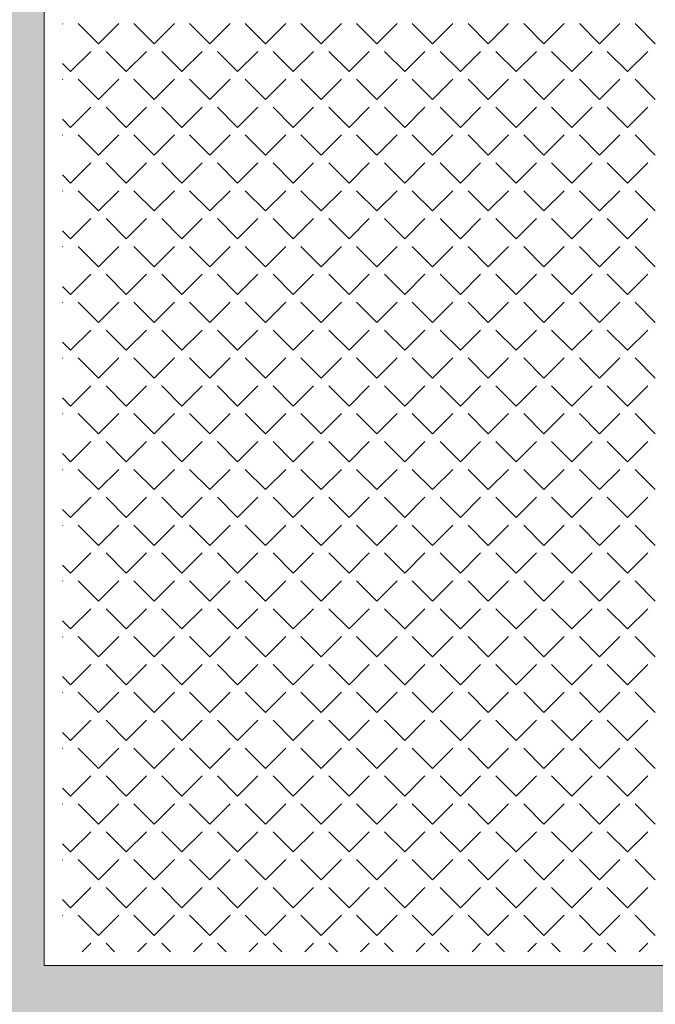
# Model space of a CAD drawing. Header units: millimetres. Extents: x -23540 to 53212, y -37964 to 41185.
# Tile 57 of 203: x -7355 to -7129, y -31093 to -30744. Entities that reach past the tile are written whole.
import ezdxf

# ---------------------------------------------------------------- set-up
doc = ezdxf.new("R2010")
doc.units = ezdxf.units.MM
doc.layers.get('0').update_dxf_attribs({"lineweight": 18})
doc.layers.add('PG_ŚCIANY_DZIAŁOWE', color=3, linetype='Continuous', lineweight=18)

msp = doc.modelspace()

# ---------------------------------------------------------------- hatches: boundary and pattern name
at = {"layer": 'PG_ŚCIANY_DZIAŁOWE', "true_color": 0x636466, "transparency": 33554610}
h = msp.add_hatch(color=251, dxfattribs=at)
h.dxf.hatch_style = 1
h.paths.add_polyline_path([(-7362.96, -30145.22), (-7357.96, -30145.22), (-7357.96, -30150.72), (-7362.96, -30150.72)])
h.paths.add_polyline_path([(-7369.71, -30049.72), (-7346.21, -30049.72), (-7346.21, -29716.72), (-7306.21, -29716.72), (-7306.21, -29702.72), (-7265.71, -29702.72), (-7265.71, -29645.46), (-7318.71, -29645.46), (-7318.71, -29516.46), (-7369.71, -29516.46)])
h.paths.add_polyline_path([(-7346.21, -30150.72), (-7357.96, -30150.72), (-7357.96, -30145.22), (-7362.96, -30145.22), (-7362.96, -30150.72), (-7369.71, -30150.72), (-7369.71, -31104.46), (-7174.59, -31104.46), (-7174.59, -31144.22), (-7154.71, -31144.22), (-7154.71, -31327.46), (-6869.71, -31327.46), (-6869.71, -31312.46), (-7139.71, -31312.46), (-7139.71, -31104.46), (-6751.71, -31104.46), (-6751.71, -31327.46), (-6712.71, -31327.46), (-6712.71, -31330.46), (-6582.66, -31330.46), (-6543.71, -31330.46), (-6506.79, -31300.46), (-6701.21, -31300.46), (-6701.21, -31079.46), (-7346.21, -31079.46), (-7346.21, -30518.72), (-7164.71, -30518.72), (-7164.71, -30497.22), (-7346.21, -30497.22), (-7346.21, -30314.72), (-7331.21, -30314.72), (-7331.21, -30272.22), (-7346.21, -30272.22)])

# ---------------------------------------------------------------- linework, layer by layer
at = {"color": 251, "lineweight": 20, "true_color": 0x636466}
msp.add_line((-7346.21, -31079.46), (-7346.21, -30518.72), dxfattribs=at)
at = {"color": 251, "linetype": 'Continuous', "lineweight": 20, "true_color": 0x636466}
for p, q in [((-7339.7, -30745.73), (-7339.52, -30745.55)), ((-7326.94, -30752.73), (-7334.13, -30745.55)), ((-7326.94, -30752.73), (-7319.76, -30745.55)), ((-7307.19, -30752.73), (-7314.37, -30745.55)), ((-7307.19, -30752.73), (-7300, -30745.55)), ((-7287.43, -30752.73), (-7294.62, -30745.55)), ((-7287.43, -30752.73), (-7280.25, -30745.55)), ((-7267.68, -30752.73), (-7274.86, -30745.55)), ((-7267.68, -30752.73), (-7260.49, -30745.55)), ((-7247.92, -30752.73), (-7255.1, -30745.55)), ((-7247.92, -30752.73), (-7240.73, -30745.55)), ((-7228.16, -30752.73), (-7235.35, -30745.55)), ((-7228.16, -30752.73), (-7220.98, -30745.55)), ((-7208.41, -30752.73), (-7215.59, -30745.55)), ((-7208.41, -30752.73), (-7201.22, -30745.55)), ((-7188.65, -30752.73), (-7195.83, -30745.55)), ((-7188.65, -30752.73), (-7181.46, -30745.55)), ((-7168.89, -30752.73), (-7176.08, -30745.55)), ((-7168.89, -30752.73), (-7161.71, -30745.55)), ((-7149.14, -30752.73), (-7156.32, -30745.55)), ((-7149.14, -30752.73), (-7141.95, -30745.55)), ((-7129.38, -30752.73), (-7136.56, -30745.55)), ((-7336.82, -30762.61), (-7329.64, -30755.42)), ((-7317.07, -30762.61), (-7324.25, -30755.42)), ((-7317.07, -30762.61), (-7309.88, -30755.42)), ((-7297.31, -30762.61), (-7304.49, -30755.42)), ((-7297.31, -30762.61), (-7290.13, -30755.42)), ((-7277.55, -30762.61), (-7284.74, -30755.42)), ((-7277.55, -30762.61), (-7270.37, -30755.42)), ((-7257.8, -30762.61), (-7264.98, -30755.42)), ((-7257.8, -30762.61), (-7250.61, -30755.42)), ((-7238.04, -30762.61), (-7245.22, -30755.42)), ((-7238.04, -30762.61), (-7230.86, -30755.42)), ((-7218.28, -30762.61), (-7225.47, -30755.42)), ((-7218.28, -30762.61), (-7211.1, -30755.42)), ((-7198.53, -30762.61), (-7205.71, -30755.42)), ((-7198.53, -30762.61), (-7191.34, -30755.42)), ((-7178.77, -30762.61), (-7185.95, -30755.42)), ((-7178.77, -30762.61), (-7171.59, -30755.42)), ((-7159.01, -30762.61), (-7166.2, -30755.42)), ((-7159.01, -30762.61), (-7151.83, -30755.42)), ((-7139.26, -30762.61), (-7146.44, -30755.42)), ((-7139.26, -30762.61), (-7132.07, -30755.42)), ((-7336.82, -30762.61), (-7339.7, -30759.73)), ((-7339.7, -30765.49), (-7339.52, -30765.3)), ((-7326.94, -30772.49), (-7334.13, -30765.3)), ((-7326.94, -30772.49), (-7319.76, -30765.3)), ((-7307.19, -30772.49), (-7314.37, -30765.3)), ((-7307.19, -30772.49), (-7300, -30765.3)), ((-7287.43, -30772.49), (-7294.62, -30765.3)), ((-7287.43, -30772.49), (-7280.25, -30765.3)), ((-7267.68, -30772.49), (-7274.86, -30765.3)), ((-7267.68, -30772.49), (-7260.49, -30765.3)), ((-7247.92, -30772.49), (-7255.1, -30765.3)), ((-7247.92, -30772.49), (-7240.73, -30765.3)), ((-7228.16, -30772.49), (-7235.35, -30765.3)), ((-7228.16, -30772.49), (-7220.98, -30765.3)), ((-7208.41, -30772.49), (-7215.59, -30765.3)), ((-7208.41, -30772.49), (-7201.22, -30765.3)), ((-7188.65, -30772.49), (-7195.83, -30765.3)), ((-7188.65, -30772.49), (-7181.46, -30765.3)), ((-7168.89, -30772.49), (-7176.08, -30765.3)), ((-7168.89, -30772.49), (-7161.71, -30765.3)), ((-7149.14, -30772.49), (-7156.32, -30765.3)), ((-7149.14, -30772.49), (-7141.95, -30765.3)), ((-7129.38, -30772.49), (-7136.56, -30765.3)), ((-7336.82, -30782.37), (-7329.64, -30775.18)), ((-7317.07, -30782.37), (-7324.25, -30775.18)), ((-7317.07, -30782.37), (-7309.88, -30775.18)), ((-7297.31, -30782.37), (-7304.49, -30775.18)), ((-7297.31, -30782.37), (-7290.13, -30775.18)), ((-7277.55, -30782.37), (-7284.74, -30775.18)), ((-7277.55, -30782.37), (-7270.37, -30775.18)), ((-7257.8, -30782.37), (-7264.98, -30775.18)), ((-7257.8, -30782.37), (-7250.61, -30775.18)), ((-7238.04, -30782.37), (-7245.22, -30775.18)), ((-7238.04, -30782.37), (-7230.86, -30775.18)), ((-7218.28, -30782.37), (-7225.47, -30775.18)), ((-7218.28, -30782.37), (-7211.1, -30775.18)), ((-7198.53, -30782.37), (-7205.71, -30775.18)), ((-7198.53, -30782.37), (-7191.34, -30775.18)), ((-7178.77, -30782.37), (-7185.95, -30775.18)), ((-7178.77, -30782.37), (-7171.59, -30775.18)), ((-7159.01, -30782.37), (-7166.2, -30775.18)), ((-7159.01, -30782.37), (-7151.83, -30775.18)), ((-7139.26, -30782.37), (-7146.44, -30775.18)), ((-7139.26, -30782.37), (-7132.07, -30775.18)), ((-7336.82, -30782.37), (-7339.7, -30779.48)), ((-7339.7, -30785.25), (-7339.52, -30785.06)), ((-7326.94, -30792.24), (-7334.13, -30785.06)), ((-7326.94, -30792.24), (-7319.76, -30785.06)), ((-7307.19, -30792.24), (-7314.37, -30785.06)), ((-7307.19, -30792.24), (-7300, -30785.06)), ((-7287.43, -30792.24), (-7294.62, -30785.06)), ((-7287.43, -30792.24), (-7280.25, -30785.06)), ((-7267.68, -30792.24), (-7274.86, -30785.06)), ((-7267.68, -30792.24), (-7260.49, -30785.06)), ((-7247.92, -30792.24), (-7255.1, -30785.06)), ((-7247.92, -30792.24), (-7240.73, -30785.06)), ((-7228.16, -30792.24), (-7235.35, -30785.06)), ((-7228.16, -30792.24), (-7220.98, -30785.06)), ((-7208.41, -30792.24), (-7215.59, -30785.06)), ((-7208.41, -30792.24), (-7201.22, -30785.06)), ((-7188.65, -30792.24), (-7195.83, -30785.06)), ((-7188.65, -30792.24), (-7181.46, -30785.06)), ((-7168.89, -30792.24), (-7176.08, -30785.06)), ((-7168.89, -30792.24), (-7161.71, -30785.06)), ((-7149.14, -30792.24), (-7156.32, -30785.06)), ((-7149.14, -30792.24), (-7141.95, -30785.06)), ((-7129.38, -30792.24), (-7136.56, -30785.06)), ((-7336.82, -30802.12), (-7329.64, -30794.94)), ((-7317.07, -30802.12), (-7324.25, -30794.94)), ((-7317.07, -30802.12), (-7309.88, -30794.94)), ((-7297.31, -30802.12), (-7304.49, -30794.94)), ((-7297.31, -30802.12), (-7290.13, -30794.94)), ((-7277.55, -30802.12), (-7284.74, -30794.94)), ((-7277.55, -30802.12), (-7270.37, -30794.94)), ((-7257.8, -30802.12), (-7264.98, -30794.94)), ((-7257.8, -30802.12), (-7250.61, -30794.94)), ((-7238.04, -30802.12), (-7245.22, -30794.94)), ((-7238.04, -30802.12), (-7230.86, -30794.94)), ((-7218.28, -30802.12), (-7225.47, -30794.94)), ((-7218.28, -30802.12), (-7211.1, -30794.94)), ((-7198.53, -30802.12), (-7205.71, -30794.94)), ((-7198.53, -30802.12), (-7191.34, -30794.94)), ((-7178.77, -30802.12), (-7185.95, -30794.94)), ((-7178.77, -30802.12), (-7171.59, -30794.94)), ((-7159.01, -30802.12), (-7166.2, -30794.94)), ((-7159.01, -30802.12), (-7151.83, -30794.94)), ((-7139.26, -30802.12), (-7146.44, -30794.94)), ((-7139.26, -30802.12), (-7132.07, -30794.94)), ((-7336.82, -30802.12), (-7339.7, -30799.24)), ((-7339.7, -30805), (-7339.52, -30804.82)), ((-7326.94, -30812), (-7334.13, -30804.82)), ((-7326.94, -30812), (-7319.76, -30804.82)), ((-7307.19, -30812), (-7314.37, -30804.82)), ((-7307.19, -30812), (-7300, -30804.82)), ((-7287.43, -30812), (-7294.62, -30804.82)), ((-7287.43, -30812), (-7280.25, -30804.82)), ((-7267.68, -30812), (-7274.86, -30804.82)), ((-7267.68, -30812), (-7260.49, -30804.82)), ((-7247.92, -30812), (-7255.1, -30804.82)), ((-7247.92, -30812), (-7240.73, -30804.82)), ((-7228.16, -30812), (-7235.35, -30804.82)), ((-7228.16, -30812), (-7220.98, -30804.82)), ((-7208.41, -30812), (-7215.59, -30804.82)), ((-7208.41, -30812), (-7201.22, -30804.82)), ((-7188.65, -30812), (-7195.83, -30804.82)), ((-7188.65, -30812), (-7181.46, -30804.82)), ((-7168.89, -30812), (-7176.08, -30804.82)), ((-7168.89, -30812), (-7161.71, -30804.82)), ((-7149.14, -30812), (-7156.32, -30804.82)), ((-7149.14, -30812), (-7141.95, -30804.82)), ((-7129.38, -30812), (-7136.56, -30804.82)), ((-7336.82, -30821.88), (-7329.64, -30814.69)), ((-7317.07, -30821.88), (-7324.25, -30814.69)), ((-7317.07, -30821.88), (-7309.88, -30814.69)), ((-7297.31, -30821.88), (-7304.49, -30814.69)), ((-7297.31, -30821.88), (-7290.13, -30814.69)), ((-7277.55, -30821.88), (-7284.74, -30814.69)), ((-7277.55, -30821.88), (-7270.37, -30814.69)), ((-7257.8, -30821.88), (-7264.98, -30814.69)), ((-7257.8, -30821.88), (-7250.61, -30814.69)), ((-7238.04, -30821.88), (-7245.22, -30814.69)), ((-7238.04, -30821.88), (-7230.86, -30814.69)), ((-7218.28, -30821.88), (-7225.47, -30814.69)), ((-7218.28, -30821.88), (-7211.1, -30814.69)), ((-7198.53, -30821.88), (-7205.71, -30814.69)), ((-7198.53, -30821.88), (-7191.34, -30814.69)), ((-7178.77, -30821.88), (-7185.95, -30814.69)), ((-7178.77, -30821.88), (-7171.59, -30814.69)), ((-7159.01, -30821.88), (-7166.2, -30814.69)), ((-7159.01, -30821.88), (-7151.83, -30814.69)), ((-7139.26, -30821.88), (-7146.44, -30814.69)), ((-7139.26, -30821.88), (-7132.07, -30814.69)), ((-7336.82, -30821.88), (-7339.7, -30819)), ((-7339.7, -30824.76), (-7339.52, -30824.57)), ((-7326.94, -30831.76), (-7334.13, -30824.57)), ((-7326.94, -30831.76), (-7319.76, -30824.57)), ((-7307.19, -30831.76), (-7314.37, -30824.57)), ((-7307.19, -30831.76), (-7300, -30824.57)), ((-7287.43, -30831.76), (-7294.62, -30824.57)), ((-7287.43, -30831.76), (-7280.25, -30824.57)), ((-7267.68, -30831.76), (-7274.86, -30824.57)), ((-7267.68, -30831.76), (-7260.49, -30824.57)), ((-7247.92, -30831.76), (-7255.1, -30824.57)), ((-7247.92, -30831.76), (-7240.73, -30824.57)), ((-7228.16, -30831.76), (-7235.35, -30824.57)), ((-7228.16, -30831.76), (-7220.98, -30824.57)), ((-7208.41, -30831.76), (-7215.59, -30824.57)), ((-7208.41, -30831.76), (-7201.22, -30824.57)), ((-7188.65, -30831.76), (-7195.83, -30824.57)), ((-7188.65, -30831.76), (-7181.46, -30824.57)), ((-7168.89, -30831.76), (-7176.08, -30824.57)), ((-7168.89, -30831.76), (-7161.71, -30824.57)), ((-7149.14, -30831.76), (-7156.32, -30824.57)), ((-7149.14, -30831.76), (-7141.95, -30824.57)), ((-7129.38, -30831.76), (-7136.56, -30824.57)), ((-7336.82, -30841.63), (-7329.64, -30834.45)), ((-7317.07, -30841.63), (-7324.25, -30834.45)), ((-7317.07, -30841.63), (-7309.88, -30834.45)), ((-7297.31, -30841.63), (-7304.49, -30834.45)), ((-7297.31, -30841.63), (-7290.13, -30834.45)), ((-7277.55, -30841.63), (-7284.74, -30834.45)), ((-7277.55, -30841.63), (-7270.37, -30834.45)), ((-7257.8, -30841.63), (-7264.98, -30834.45)), ((-7257.8, -30841.63), (-7250.61, -30834.45)), ((-7238.04, -30841.63), (-7245.22, -30834.45)), ((-7238.04, -30841.63), (-7230.86, -30834.45)), ((-7218.28, -30841.63), (-7225.47, -30834.45)), ((-7218.28, -30841.63), (-7211.1, -30834.45)), ((-7198.53, -30841.63), (-7205.71, -30834.45)), ((-7198.53, -30841.63), (-7191.34, -30834.45)), ((-7178.77, -30841.63), (-7185.95, -30834.45)), ((-7178.77, -30841.63), (-7171.59, -30834.45)), ((-7159.01, -30841.63), (-7166.2, -30834.45)), ((-7159.01, -30841.63), (-7151.83, -30834.45)), ((-7139.26, -30841.63), (-7146.44, -30834.45)), ((-7139.26, -30841.63), (-7132.07, -30834.45)), ((-7336.82, -30841.63), (-7339.7, -30838.75)), ((-7339.7, -30844.52), (-7339.52, -30844.33)), ((-7326.94, -30851.51), (-7334.13, -30844.33)), ((-7326.94, -30851.51), (-7319.76, -30844.33)), ((-7307.19, -30851.51), (-7314.37, -30844.33)), ((-7307.19, -30851.51), (-7300, -30844.33)), ((-7287.43, -30851.51), (-7294.62, -30844.33)), ((-7287.43, -30851.51), (-7280.25, -30844.33)), ((-7267.68, -30851.51), (-7274.86, -30844.33)), ((-7267.68, -30851.51), (-7260.49, -30844.33)), ((-7247.92, -30851.51), (-7255.1, -30844.33)), ((-7247.92, -30851.51), (-7240.73, -30844.33)), ((-7228.16, -30851.51), (-7235.35, -30844.33)), ((-7228.16, -30851.51), (-7220.98, -30844.33)), ((-7208.41, -30851.51), (-7215.59, -30844.33)), ((-7208.41, -30851.51), (-7201.22, -30844.33)), ((-7188.65, -30851.51), (-7195.83, -30844.33)), ((-7188.65, -30851.51), (-7181.46, -30844.33)), ((-7168.89, -30851.51), (-7176.08, -30844.33)), ((-7168.89, -30851.51), (-7161.71, -30844.33)), ((-7149.14, -30851.51), (-7156.32, -30844.33)), ((-7149.14, -30851.51), (-7141.95, -30844.33)), ((-7129.38, -30851.51), (-7136.56, -30844.33)), ((-7336.82, -30861.39), (-7329.64, -30854.21)), ((-7317.07, -30861.39), (-7324.25, -30854.21)), ((-7317.07, -30861.39), (-7309.88, -30854.21)), ((-7297.31, -30861.39), (-7304.49, -30854.21)), ((-7297.31, -30861.39), (-7290.13, -30854.21)), ((-7277.55, -30861.39), (-7284.74, -30854.21)), ((-7277.55, -30861.39), (-7270.37, -30854.21)), ((-7257.8, -30861.39), (-7264.98, -30854.21)), ((-7257.8, -30861.39), (-7250.61, -30854.21)), ((-7238.04, -30861.39), (-7245.22, -30854.21)), ((-7238.04, -30861.39), (-7230.86, -30854.21)), ((-7218.28, -30861.39), (-7225.47, -30854.21)), ((-7218.28, -30861.39), (-7211.1, -30854.21)), ((-7198.53, -30861.39), (-7205.71, -30854.21)), ((-7198.53, -30861.39), (-7191.34, -30854.21)), ((-7178.77, -30861.39), (-7185.95, -30854.21)), ((-7178.77, -30861.39), (-7171.59, -30854.21)), ((-7159.01, -30861.39), (-7166.2, -30854.21)), ((-7159.01, -30861.39), (-7151.83, -30854.21)), ((-7139.26, -30861.39), (-7146.44, -30854.21)), ((-7139.26, -30861.39), (-7132.07, -30854.21)), ((-7336.82, -30861.39), (-7339.7, -30858.51)), ((-7339.7, -30864.27), (-7339.52, -30864.09)), ((-7326.94, -30871.27), (-7334.13, -30864.09)), ((-7326.94, -30871.27), (-7319.76, -30864.09)), ((-7307.19, -30871.27), (-7314.37, -30864.09)), ((-7307.19, -30871.27), (-7300, -30864.09)), ((-7287.43, -30871.27), (-7294.62, -30864.09)), ((-7287.43, -30871.27), (-7280.25, -30864.09)), ((-7267.68, -30871.27), (-7274.86, -30864.09)), ((-7267.68, -30871.27), (-7260.49, -30864.09)), ((-7247.92, -30871.27), (-7255.1, -30864.09)), ((-7247.92, -30871.27), (-7240.73, -30864.09)), ((-7228.16, -30871.27), (-7235.35, -30864.09)), ((-7228.16, -30871.27), (-7220.98, -30864.09)), ((-7208.41, -30871.27), (-7215.59, -30864.09)), ((-7208.41, -30871.27), (-7201.22, -30864.09)), ((-7188.65, -30871.27), (-7195.83, -30864.09)), ((-7188.65, -30871.27), (-7181.46, -30864.09)), ((-7168.89, -30871.27), (-7176.08, -30864.09)), ((-7168.89, -30871.27), (-7161.71, -30864.09)), ((-7149.14, -30871.27), (-7156.32, -30864.09)), ((-7149.14, -30871.27), (-7141.95, -30864.09)), ((-7129.38, -30871.27), (-7136.56, -30864.09)), ((-7336.82, -30881.15), (-7329.64, -30873.96)), ((-7317.07, -30881.15), (-7324.25, -30873.96)), ((-7317.07, -30881.15), (-7309.88, -30873.96)), ((-7297.31, -30881.15), (-7304.49, -30873.96)), ((-7297.31, -30881.15), (-7290.13, -30873.96)), ((-7277.55, -30881.15), (-7284.74, -30873.96)), ((-7277.55, -30881.15), (-7270.37, -30873.96)), ((-7257.8, -30881.15), (-7264.98, -30873.96)), ((-7257.8, -30881.15), (-7250.61, -30873.96)), ((-7238.04, -30881.15), (-7245.22, -30873.96)), ((-7238.04, -30881.15), (-7230.86, -30873.96)), ((-7218.28, -30881.15), (-7225.47, -30873.96)), ((-7218.28, -30881.15), (-7211.1, -30873.96)), ((-7198.53, -30881.15), (-7205.71, -30873.96)), ((-7198.53, -30881.15), (-7191.34, -30873.96)), ((-7178.77, -30881.15), (-7185.95, -30873.96)), ((-7178.77, -30881.15), (-7171.59, -30873.96)), ((-7159.01, -30881.15), (-7166.2, -30873.96)), ((-7159.01, -30881.15), (-7151.83, -30873.96)), ((-7139.26, -30881.15), (-7146.44, -30873.96)), ((-7139.26, -30881.15), (-7132.07, -30873.96)), ((-7336.82, -30881.15), (-7339.7, -30878.27)), ((-7339.7, -30884.03), (-7339.52, -30883.84)), ((-7326.94, -30891.03), (-7334.13, -30883.84)), ((-7326.94, -30891.03), (-7319.76, -30883.84)), ((-7307.19, -30891.03), (-7314.37, -30883.84)), ((-7307.19, -30891.03), (-7300, -30883.84)), ((-7287.43, -30891.03), (-7294.62, -30883.84)), ((-7287.43, -30891.03), (-7280.25, -30883.84)), ((-7267.68, -30891.03), (-7274.86, -30883.84)), ((-7267.68, -30891.03), (-7260.49, -30883.84)), ((-7247.92, -30891.03), (-7255.1, -30883.84)), ((-7247.92, -30891.03), (-7240.73, -30883.84)), ((-7228.16, -30891.03), (-7235.35, -30883.84)), ((-7228.16, -30891.03), (-7220.98, -30883.84)), ((-7208.41, -30891.03), (-7215.59, -30883.84)), ((-7208.41, -30891.03), (-7201.22, -30883.84)), ((-7188.65, -30891.03), (-7195.83, -30883.84)), ((-7188.65, -30891.03), (-7181.46, -30883.84)), ((-7168.89, -30891.03), (-7176.08, -30883.84)), ((-7168.89, -30891.03), (-7161.71, -30883.84)), ((-7149.14, -30891.03), (-7156.32, -30883.84)), ((-7149.14, -30891.03), (-7141.95, -30883.84)), ((-7129.38, -30891.03), (-7136.56, -30883.84)), ((-7336.82, -30900.9), (-7329.64, -30893.72)), ((-7317.07, -30900.9), (-7324.25, -30893.72)), ((-7317.07, -30900.9), (-7309.88, -30893.72)), ((-7297.31, -30900.9), (-7304.49, -30893.72)), ((-7297.31, -30900.9), (-7290.13, -30893.72)), ((-7277.55, -30900.9), (-7284.74, -30893.72)), ((-7277.55, -30900.9), (-7270.37, -30893.72)), ((-7257.8, -30900.9), (-7264.98, -30893.72)), ((-7257.8, -30900.9), (-7250.61, -30893.72)), ((-7238.04, -30900.9), (-7245.22, -30893.72)), ((-7238.04, -30900.9), (-7230.86, -30893.72)), ((-7218.28, -30900.9), (-7225.47, -30893.72)), ((-7218.28, -30900.9), (-7211.1, -30893.72)), ((-7198.53, -30900.9), (-7205.71, -30893.72)), ((-7198.53, -30900.9), (-7191.34, -30893.72)), ((-7178.77, -30900.9), (-7185.95, -30893.72)), ((-7178.77, -30900.9), (-7171.59, -30893.72)), ((-7159.01, -30900.9), (-7166.2, -30893.72)), ((-7159.01, -30900.9), (-7151.83, -30893.72)), ((-7139.26, -30900.9), (-7146.44, -30893.72)), ((-7139.26, -30900.9), (-7132.07, -30893.72)), ((-7336.82, -30900.9), (-7339.7, -30898.02)), ((-7339.7, -30903.79), (-7339.52, -30903.6)), ((-7326.94, -30910.78), (-7334.13, -30903.6)), ((-7326.94, -30910.78), (-7319.76, -30903.6)), ((-7307.19, -30910.78), (-7314.37, -30903.6)), ((-7307.19, -30910.78), (-7300, -30903.6)), ((-7287.43, -30910.78), (-7294.62, -30903.6)), ((-7287.43, -30910.78), (-7280.25, -30903.6)), ((-7267.68, -30910.78), (-7274.86, -30903.6)), ((-7267.68, -30910.78), (-7260.49, -30903.6)), ((-7247.92, -30910.78), (-7255.1, -30903.6)), ((-7247.92, -30910.78), (-7240.73, -30903.6)), ((-7228.16, -30910.78), (-7235.35, -30903.6)), ((-7228.16, -30910.78), (-7220.98, -30903.6)), ((-7208.41, -30910.78), (-7215.59, -30903.6)), ((-7208.41, -30910.78), (-7201.22, -30903.6)), ((-7188.65, -30910.78), (-7195.83, -30903.6)), ((-7188.65, -30910.78), (-7181.46, -30903.6)), ((-7168.89, -30910.78), (-7176.08, -30903.6)), ((-7168.89, -30910.78), (-7161.71, -30903.6)), ((-7149.14, -30910.78), (-7156.32, -30903.6)), ((-7149.14, -30910.78), (-7141.95, -30903.6)), ((-7129.38, -30910.78), (-7136.56, -30903.6)), ((-7336.82, -30920.66), (-7329.64, -30913.48)), ((-7317.07, -30920.66), (-7324.25, -30913.48)), ((-7317.07, -30920.66), (-7309.88, -30913.48)), ((-7297.31, -30920.66), (-7304.49, -30913.48)), ((-7297.31, -30920.66), (-7290.13, -30913.48)), ((-7277.55, -30920.66), (-7284.74, -30913.48)), ((-7277.55, -30920.66), (-7270.37, -30913.48)), ((-7257.8, -30920.66), (-7264.98, -30913.48)), ((-7257.8, -30920.66), (-7250.61, -30913.48)), ((-7238.04, -30920.66), (-7245.22, -30913.48)), ((-7238.04, -30920.66), (-7230.86, -30913.48)), ((-7218.28, -30920.66), (-7225.47, -30913.48)), ((-7218.28, -30920.66), (-7211.1, -30913.48)), ((-7198.53, -30920.66), (-7205.71, -30913.48)), ((-7198.53, -30920.66), (-7191.34, -30913.48)), ((-7178.77, -30920.66), (-7185.95, -30913.48)), ((-7178.77, -30920.66), (-7171.59, -30913.48)), ((-7159.01, -30920.66), (-7166.2, -30913.48)), ((-7159.01, -30920.66), (-7151.83, -30913.48)), ((-7139.26, -30920.66), (-7146.44, -30913.48)), ((-7139.26, -30920.66), (-7132.07, -30913.48)), ((-7336.82, -30920.66), (-7339.7, -30917.78)), ((-7339.7, -30923.54), (-7339.52, -30923.36)), ((-7326.94, -30930.54), (-7334.13, -30923.36)), ((-7326.94, -30930.54), (-7319.76, -30923.36)), ((-7307.19, -30930.54), (-7314.37, -30923.36)), ((-7307.19, -30930.54), (-7300, -30923.36)), ((-7287.43, -30930.54), (-7294.62, -30923.36)), ((-7287.43, -30930.54), (-7280.25, -30923.36)), ((-7267.68, -30930.54), (-7274.86, -30923.36)), ((-7267.68, -30930.54), (-7260.49, -30923.36)), ((-7247.92, -30930.54), (-7255.1, -30923.36)), ((-7247.92, -30930.54), (-7240.73, -30923.36)), ((-7228.16, -30930.54), (-7235.35, -30923.36)), ((-7228.16, -30930.54), (-7220.98, -30923.36)), ((-7208.41, -30930.54), (-7215.59, -30923.36)), ((-7208.41, -30930.54), (-7201.22, -30923.36)), ((-7188.65, -30930.54), (-7195.83, -30923.36)), ((-7188.65, -30930.54), (-7181.46, -30923.36)), ((-7168.89, -30930.54), (-7176.08, -30923.36)), ((-7168.89, -30930.54), (-7161.71, -30923.36)), ((-7149.14, -30930.54), (-7156.32, -30923.36)), ((-7149.14, -30930.54), (-7141.95, -30923.36)), ((-7129.38, -30930.54), (-7136.56, -30923.36)), ((-7336.82, -30940.42), (-7329.64, -30933.23)), ((-7317.07, -30940.42), (-7324.25, -30933.23)), ((-7317.07, -30940.42), (-7309.88, -30933.23)), ((-7297.31, -30940.42), (-7304.49, -30933.23)), ((-7297.31, -30940.42), (-7290.13, -30933.23)), ((-7277.55, -30940.42), (-7284.74, -30933.23)), ((-7277.55, -30940.42), (-7270.37, -30933.23)), ((-7257.8, -30940.42), (-7264.98, -30933.23)), ((-7257.8, -30940.42), (-7250.61, -30933.23)), ((-7238.04, -30940.42), (-7245.22, -30933.23)), ((-7238.04, -30940.42), (-7230.86, -30933.23)), ((-7218.28, -30940.42), (-7225.47, -30933.23)), ((-7218.28, -30940.42), (-7211.1, -30933.23)), ((-7198.53, -30940.42), (-7205.71, -30933.23)), ((-7198.53, -30940.42), (-7191.34, -30933.23)), ((-7178.77, -30940.42), (-7185.95, -30933.23)), ((-7178.77, -30940.42), (-7171.59, -30933.23)), ((-7159.01, -30940.42), (-7166.2, -30933.23)), ((-7159.01, -30940.42), (-7151.83, -30933.23)), ((-7139.26, -30940.42), (-7146.44, -30933.23)), ((-7139.26, -30940.42), (-7132.07, -30933.23)), ((-7336.82, -30940.42), (-7339.7, -30937.54)), ((-7339.7, -30943.3), (-7339.52, -30943.11)), ((-7326.94, -30950.3), (-7334.13, -30943.11)), ((-7326.94, -30950.3), (-7319.76, -30943.11)), ((-7307.19, -30950.3), (-7314.37, -30943.11)), ((-7307.19, -30950.3), (-7300, -30943.11)), ((-7287.43, -30950.3), (-7294.62, -30943.11)), ((-7287.43, -30950.3), (-7280.25, -30943.11)), ((-7267.68, -30950.3), (-7274.86, -30943.11)), ((-7267.68, -30950.3), (-7260.49, -30943.11)), ((-7247.92, -30950.3), (-7255.1, -30943.11)), ((-7247.92, -30950.3), (-7240.73, -30943.11)), ((-7228.16, -30950.3), (-7235.35, -30943.11)), ((-7228.16, -30950.3), (-7220.98, -30943.11)), ((-7208.41, -30950.3), (-7215.59, -30943.11)), ((-7208.41, -30950.3), (-7201.22, -30943.11)), ((-7188.65, -30950.3), (-7195.83, -30943.11)), ((-7188.65, -30950.3), (-7181.46, -30943.11)), ((-7168.89, -30950.3), (-7176.08, -30943.11)), ((-7168.89, -30950.3), (-7161.71, -30943.11)), ((-7149.14, -30950.3), (-7156.32, -30943.11)), ((-7149.14, -30950.3), (-7141.95, -30943.11)), ((-7129.38, -30950.3), (-7136.56, -30943.11)), ((-7336.82, -30960.17), (-7329.64, -30952.99)), ((-7317.07, -30960.17), (-7324.25, -30952.99)), ((-7317.07, -30960.17), (-7309.88, -30952.99)), ((-7297.31, -30960.17), (-7304.49, -30952.99)), ((-7297.31, -30960.17), (-7290.13, -30952.99)), ((-7277.55, -30960.17), (-7284.74, -30952.99)), ((-7277.55, -30960.17), (-7270.37, -30952.99)), ((-7257.8, -30960.17), (-7264.98, -30952.99)), ((-7257.8, -30960.17), (-7250.61, -30952.99)), ((-7238.04, -30960.17), (-7245.22, -30952.99)), ((-7238.04, -30960.17), (-7230.86, -30952.99)), ((-7218.28, -30960.17), (-7225.47, -30952.99)), ((-7218.28, -30960.17), (-7211.1, -30952.99)), ((-7198.53, -30960.17), (-7205.71, -30952.99)), ((-7198.53, -30960.17), (-7191.34, -30952.99)), ((-7178.77, -30960.17), (-7185.95, -30952.99)), ((-7178.77, -30960.17), (-7171.59, -30952.99)), ((-7159.01, -30960.17), (-7166.2, -30952.99)), ((-7159.01, -30960.17), (-7151.83, -30952.99)), ((-7139.26, -30960.17), (-7146.44, -30952.99)), ((-7139.26, -30960.17), (-7132.07, -30952.99)), ((-7336.82, -30960.17), (-7339.7, -30957.29)), ((-7339.7, -30963.05), (-7339.52, -30962.87)), ((-7326.94, -30970.05), (-7334.13, -30962.87)), ((-7326.94, -30970.05), (-7319.76, -30962.87)), ((-7307.19, -30970.05), (-7314.37, -30962.87)), ((-7307.19, -30970.05), (-7300, -30962.87)), ((-7287.43, -30970.05), (-7294.62, -30962.87)), ((-7287.43, -30970.05), (-7280.25, -30962.87)), ((-7267.68, -30970.05), (-7274.86, -30962.87)), ((-7267.68, -30970.05), (-7260.49, -30962.87)), ((-7247.92, -30970.05), (-7255.1, -30962.87)), ((-7247.92, -30970.05), (-7240.73, -30962.87)), ((-7228.16, -30970.05), (-7235.35, -30962.87)), ((-7228.16, -30970.05), (-7220.98, -30962.87)), ((-7208.41, -30970.05), (-7215.59, -30962.87)), ((-7208.41, -30970.05), (-7201.22, -30962.87)), ((-7188.65, -30970.05), (-7195.83, -30962.87)), ((-7188.65, -30970.05), (-7181.46, -30962.87)), ((-7168.89, -30970.05), (-7176.08, -30962.87)), ((-7168.89, -30970.05), (-7161.71, -30962.87)), ((-7149.14, -30970.05), (-7156.32, -30962.87)), ((-7149.14, -30970.05), (-7141.95, -30962.87)), ((-7129.38, -30970.05), (-7136.56, -30962.87)), ((-7336.82, -30979.93), (-7329.64, -30972.75)), ((-7317.07, -30979.93), (-7324.25, -30972.75)), ((-7317.07, -30979.93), (-7309.88, -30972.75)), ((-7297.31, -30979.93), (-7304.49, -30972.75)), ((-7297.31, -30979.93), (-7290.13, -30972.75)), ((-7277.55, -30979.93), (-7284.74, -30972.75)), ((-7277.55, -30979.93), (-7270.37, -30972.75)), ((-7257.8, -30979.93), (-7264.98, -30972.75)), ((-7257.8, -30979.93), (-7250.61, -30972.75)), ((-7238.04, -30979.93), (-7245.22, -30972.75)), ((-7238.04, -30979.93), (-7230.86, -30972.75)), ((-7218.28, -30979.93), (-7225.47, -30972.75)), ((-7218.28, -30979.93), (-7211.1, -30972.75)), ((-7198.53, -30979.93), (-7205.71, -30972.75)), ((-7198.53, -30979.93), (-7191.34, -30972.75)), ((-7178.77, -30979.93), (-7185.95, -30972.75)), ((-7178.77, -30979.93), (-7171.59, -30972.75)), ((-7159.01, -30979.93), (-7166.2, -30972.75)), ((-7159.01, -30979.93), (-7151.83, -30972.75)), ((-7139.26, -30979.93), (-7146.44, -30972.75)), ((-7139.26, -30979.93), (-7132.07, -30972.75)), ((-7336.82, -30979.93), (-7339.7, -30977.05)), ((-7339.7, -30982.81), (-7339.52, -30982.62)), ((-7326.94, -30989.81), (-7334.13, -30982.62)), ((-7326.94, -30989.81), (-7319.76, -30982.62)), ((-7307.19, -30989.81), (-7314.37, -30982.62)), ((-7307.19, -30989.81), (-7300, -30982.62)), ((-7287.43, -30989.81), (-7294.62, -30982.62)), ((-7287.43, -30989.81), (-7280.25, -30982.62)), ((-7267.68, -30989.81), (-7274.86, -30982.62)), ((-7267.68, -30989.81), (-7260.49, -30982.62)), ((-7247.92, -30989.81), (-7255.1, -30982.62)), ((-7247.92, -30989.81), (-7240.73, -30982.62)), ((-7228.16, -30989.81), (-7235.35, -30982.62)), ((-7228.16, -30989.81), (-7220.98, -30982.62)), ((-7208.41, -30989.81), (-7215.59, -30982.62)), ((-7208.41, -30989.81), (-7201.22, -30982.62)), ((-7188.65, -30989.81), (-7195.83, -30982.62)), ((-7188.65, -30989.81), (-7181.46, -30982.62)), ((-7168.89, -30989.81), (-7176.08, -30982.62)), ((-7168.89, -30989.81), (-7161.71, -30982.62)), ((-7149.14, -30989.81), (-7156.32, -30982.62)), ((-7149.14, -30989.81), (-7141.95, -30982.62)), ((-7129.38, -30989.81), (-7136.56, -30982.62)), ((-7336.82, -30999.69), (-7329.64, -30992.5)), ((-7317.07, -30999.69), (-7324.25, -30992.5)), ((-7317.07, -30999.69), (-7309.88, -30992.5)), ((-7297.31, -30999.69), (-7304.49, -30992.5)), ((-7297.31, -30999.69), (-7290.13, -30992.5)), ((-7277.55, -30999.69), (-7284.74, -30992.5)), ((-7277.55, -30999.69), (-7270.37, -30992.5)), ((-7257.8, -30999.69), (-7264.98, -30992.5)), ((-7257.8, -30999.69), (-7250.61, -30992.5)), ((-7238.04, -30999.69), (-7245.22, -30992.5)), ((-7238.04, -30999.69), (-7230.86, -30992.5)), ((-7218.28, -30999.69), (-7225.47, -30992.5)), ((-7218.28, -30999.69), (-7211.1, -30992.5)), ((-7198.53, -30999.69), (-7205.71, -30992.5)), ((-7198.53, -30999.69), (-7191.34, -30992.5)), ((-7178.77, -30999.69), (-7185.95, -30992.5)), ((-7178.77, -30999.69), (-7171.59, -30992.5)), ((-7159.01, -30999.69), (-7166.2, -30992.5)), ((-7159.01, -30999.69), (-7151.83, -30992.5)), ((-7139.26, -30999.69), (-7146.44, -30992.5)), ((-7139.26, -30999.69), (-7132.07, -30992.5)), ((-7336.82, -30999.69), (-7339.7, -30996.81)), ((-7339.7, -31002.57), (-7339.52, -31002.38)), ((-7326.94, -31009.57), (-7334.13, -31002.38)), ((-7326.94, -31009.57), (-7319.76, -31002.38)), ((-7307.19, -31009.57), (-7314.37, -31002.38)), ((-7307.19, -31009.57), (-7300, -31002.38)), ((-7287.43, -31009.57), (-7294.62, -31002.38)), ((-7287.43, -31009.57), (-7280.25, -31002.38)), ((-7267.68, -31009.57), (-7274.86, -31002.38)), ((-7267.68, -31009.57), (-7260.49, -31002.38)), ((-7247.92, -31009.57), (-7255.1, -31002.38)), ((-7247.92, -31009.57), (-7240.73, -31002.38)), ((-7228.16, -31009.57), (-7235.35, -31002.38)), ((-7228.16, -31009.57), (-7220.98, -31002.38)), ((-7208.41, -31009.57), (-7215.59, -31002.38)), ((-7208.41, -31009.57), (-7201.22, -31002.38)), ((-7188.65, -31009.57), (-7195.83, -31002.38)), ((-7188.65, -31009.57), (-7181.46, -31002.38)), ((-7168.89, -31009.57), (-7176.08, -31002.38)), ((-7168.89, -31009.57), (-7161.71, -31002.38)), ((-7149.14, -31009.57), (-7156.32, -31002.38)), ((-7149.14, -31009.57), (-7141.95, -31002.38)), ((-7129.38, -31009.57), (-7136.56, -31002.38)), ((-7336.82, -31019.44), (-7329.64, -31012.26)), ((-7317.07, -31019.44), (-7324.25, -31012.26)), ((-7317.07, -31019.44), (-7309.88, -31012.26)), ((-7297.31, -31019.44), (-7304.49, -31012.26)), ((-7297.31, -31019.44), (-7290.13, -31012.26)), ((-7277.55, -31019.44), (-7284.74, -31012.26)), ((-7277.55, -31019.44), (-7270.37, -31012.26)), ((-7257.8, -31019.44), (-7264.98, -31012.26)), ((-7257.8, -31019.44), (-7250.61, -31012.26)), ((-7238.04, -31019.44), (-7245.22, -31012.26)), ((-7238.04, -31019.44), (-7230.86, -31012.26)), ((-7218.28, -31019.44), (-7225.47, -31012.26)), ((-7218.28, -31019.44), (-7211.1, -31012.26)), ((-7198.53, -31019.44), (-7205.71, -31012.26)), ((-7198.53, -31019.44), (-7191.34, -31012.26)), ((-7178.77, -31019.44), (-7185.95, -31012.26)), ((-7178.77, -31019.44), (-7171.59, -31012.26)), ((-7159.01, -31019.44), (-7166.2, -31012.26)), ((-7159.01, -31019.44), (-7151.83, -31012.26)), ((-7139.26, -31019.44), (-7146.44, -31012.26)), ((-7139.26, -31019.44), (-7132.07, -31012.26)), ((-7336.82, -31019.44), (-7339.7, -31016.56)), ((-7339.7, -31022.32), (-7339.52, -31022.14)), ((-7326.94, -31029.32), (-7334.13, -31022.14)), ((-7326.94, -31029.32), (-7319.76, -31022.14)), ((-7307.19, -31029.32), (-7314.37, -31022.14)), ((-7307.19, -31029.32), (-7300, -31022.14)), ((-7287.43, -31029.32), (-7294.62, -31022.14)), ((-7287.43, -31029.32), (-7280.25, -31022.14)), ((-7267.68, -31029.32), (-7274.86, -31022.14)), ((-7267.68, -31029.32), (-7260.49, -31022.14)), ((-7247.92, -31029.32), (-7255.1, -31022.14)), ((-7247.92, -31029.32), (-7240.73, -31022.14)), ((-7228.16, -31029.32), (-7235.35, -31022.14)), ((-7228.16, -31029.32), (-7220.98, -31022.14)), ((-7208.41, -31029.32), (-7215.59, -31022.14)), ((-7208.41, -31029.32), (-7201.22, -31022.14)), ((-7188.65, -31029.32), (-7195.83, -31022.14)), ((-7188.65, -31029.32), (-7181.46, -31022.14)), ((-7168.89, -31029.32), (-7176.08, -31022.14)), ((-7168.89, -31029.32), (-7161.71, -31022.14)), ((-7149.14, -31029.32), (-7156.32, -31022.14)), ((-7149.14, -31029.32), (-7141.95, -31022.14)), ((-7129.38, -31029.32), (-7136.56, -31022.14)), ((-7336.82, -31039.2), (-7329.64, -31032.02)), ((-7317.07, -31039.2), (-7324.25, -31032.02)), ((-7317.07, -31039.2), (-7309.88, -31032.02)), ((-7297.31, -31039.2), (-7304.49, -31032.02)), ((-7297.31, -31039.2), (-7290.13, -31032.02)), ((-7277.55, -31039.2), (-7284.74, -31032.02)), ((-7277.55, -31039.2), (-7270.37, -31032.02)), ((-7257.8, -31039.2), (-7264.98, -31032.02)), ((-7257.8, -31039.2), (-7250.61, -31032.02)), ((-7238.04, -31039.2), (-7245.22, -31032.02)), ((-7238.04, -31039.2), (-7230.86, -31032.02)), ((-7218.28, -31039.2), (-7225.47, -31032.02)), ((-7218.28, -31039.2), (-7211.1, -31032.02)), ((-7198.53, -31039.2), (-7205.71, -31032.02)), ((-7198.53, -31039.2), (-7191.34, -31032.02)), ((-7178.77, -31039.2), (-7185.95, -31032.02)), ((-7178.77, -31039.2), (-7171.59, -31032.02)), ((-7159.01, -31039.2), (-7166.2, -31032.02)), ((-7159.01, -31039.2), (-7151.83, -31032.02)), ((-7139.26, -31039.2), (-7146.44, -31032.02)), ((-7139.26, -31039.2), (-7132.07, -31032.02)), ((-7336.82, -31039.2), (-7339.7, -31036.32)), ((-7339.7, -31042.08), (-7339.52, -31041.89)), ((-7326.94, -31049.08), (-7334.13, -31041.89)), ((-7326.94, -31049.08), (-7319.76, -31041.89)), ((-7307.19, -31049.08), (-7314.37, -31041.89)), ((-7307.19, -31049.08), (-7300, -31041.89)), ((-7287.43, -31049.08), (-7294.62, -31041.89)), ((-7287.43, -31049.08), (-7280.25, -31041.89)), ((-7267.68, -31049.08), (-7274.86, -31041.89)), ((-7267.68, -31049.08), (-7260.49, -31041.89)), ((-7247.92, -31049.08), (-7255.1, -31041.89)), ((-7247.92, -31049.08), (-7240.73, -31041.89)), ((-7228.16, -31049.08), (-7235.35, -31041.89)), ((-7228.16, -31049.08), (-7220.98, -31041.89)), ((-7208.41, -31049.08), (-7215.59, -31041.89)), ((-7208.41, -31049.08), (-7201.22, -31041.89)), ((-7188.65, -31049.08), (-7195.83, -31041.89)), ((-7188.65, -31049.08), (-7181.46, -31041.89)), ((-7168.89, -31049.08), (-7176.08, -31041.89)), ((-7168.89, -31049.08), (-7161.71, -31041.89)), ((-7149.14, -31049.08), (-7156.32, -31041.89)), ((-7149.14, -31049.08), (-7141.95, -31041.89)), ((-7129.38, -31049.08), (-7136.56, -31041.89)), ((-7336.82, -31058.96), (-7329.64, -31051.77)), ((-7317.07, -31058.96), (-7324.25, -31051.77)), ((-7317.07, -31058.96), (-7309.88, -31051.77)), ((-7297.31, -31058.96), (-7304.49, -31051.77)), ((-7297.31, -31058.96), (-7290.13, -31051.77)), ((-7277.55, -31058.96), (-7284.74, -31051.77)), ((-7277.55, -31058.96), (-7270.37, -31051.77)), ((-7257.8, -31058.96), (-7264.98, -31051.77)), ((-7257.8, -31058.96), (-7250.61, -31051.77)), ((-7238.04, -31058.96), (-7245.22, -31051.77)), ((-7238.04, -31058.96), (-7230.86, -31051.77)), ((-7218.28, -31058.96), (-7225.47, -31051.77)), ((-7218.28, -31058.96), (-7211.1, -31051.77)), ((-7198.53, -31058.96), (-7205.71, -31051.77)), ((-7198.53, -31058.96), (-7191.34, -31051.77)), ((-7178.77, -31058.96), (-7185.95, -31051.77)), ((-7178.77, -31058.96), (-7171.59, -31051.77)), ((-7159.01, -31058.96), (-7166.2, -31051.77)), ((-7159.01, -31058.96), (-7151.83, -31051.77)), ((-7139.26, -31058.96), (-7146.44, -31051.77)), ((-7139.26, -31058.96), (-7132.07, -31051.77)), ((-7336.82, -31058.96), (-7339.7, -31056.08)), ((-7339.7, -31061.84), (-7339.52, -31061.65)), ((-7326.94, -31068.84), (-7334.13, -31061.65)), ((-7326.94, -31068.84), (-7319.76, -31061.65)), ((-7307.19, -31068.84), (-7314.37, -31061.65)), ((-7307.19, -31068.84), (-7300, -31061.65)), ((-7287.43, -31068.84), (-7294.62, -31061.65)), ((-7287.43, -31068.84), (-7280.25, -31061.65)), ((-7267.68, -31068.84), (-7274.86, -31061.65)), ((-7267.68, -31068.84), (-7260.49, -31061.65)), ((-7247.92, -31068.84), (-7255.1, -31061.65)), ((-7247.92, -31068.84), (-7240.73, -31061.65)), ((-7228.16, -31068.84), (-7235.35, -31061.65)), ((-7228.16, -31068.84), (-7220.98, -31061.65)), ((-7208.41, -31068.84), (-7215.59, -31061.65)), ((-7208.41, -31068.84), (-7201.22, -31061.65)), ((-7188.65, -31068.84), (-7195.83, -31061.65)), ((-7188.65, -31068.84), (-7181.46, -31061.65)), ((-7168.89, -31068.84), (-7176.08, -31061.65)), ((-7168.89, -31068.84), (-7161.71, -31061.65)), ((-7149.14, -31068.84), (-7156.32, -31061.65)), ((-7149.14, -31068.84), (-7141.95, -31061.65)), ((-7129.38, -31068.84), (-7136.56, -31061.65)), ((-7332.71, -31074.6), (-7329.64, -31071.53)), ((-7321.18, -31074.6), (-7324.25, -31071.53)), ((-7312.95, -31074.6), (-7309.88, -31071.53)), ((-7301.43, -31074.6), (-7304.49, -31071.53)), ((-7293.19, -31074.6), (-7290.13, -31071.53)), ((-7281.67, -31074.6), (-7284.74, -31071.53)), ((-7273.44, -31074.6), (-7270.37, -31071.53)), ((-7261.91, -31074.6), (-7264.98, -31071.53)), ((-7253.68, -31074.6), (-7250.61, -31071.53)), ((-7242.16, -31074.6), (-7245.22, -31071.53)), ((-7233.92, -31074.6), (-7230.86, -31071.53)), ((-7222.4, -31074.6), (-7225.47, -31071.53)), ((-7214.17, -31074.6), (-7211.1, -31071.53)), ((-7202.64, -31074.6), (-7205.71, -31071.53)), ((-7194.41, -31074.6), (-7191.34, -31071.53)), ((-7182.89, -31074.6), (-7185.95, -31071.53)), ((-7174.65, -31074.6), (-7171.59, -31071.53)), ((-7163.13, -31074.6), (-7166.2, -31071.53)), ((-7154.9, -31074.6), (-7151.83, -31071.53)), ((-7143.37, -31074.6), (-7146.44, -31071.53)), ((-7135.14, -31074.6), (-7132.07, -31071.53))]:
    msp.add_line(p, q, dxfattribs=at)
at = {"layer": 'PG_ŚCIANY_DZIAŁOWE', "color": 251, "true_color": 0x636466}
msp.add_line((-6701.21, -31079.46), (-7346.21, -31079.46), dxfattribs=at)

doc.saveas('drawing.dxf')
